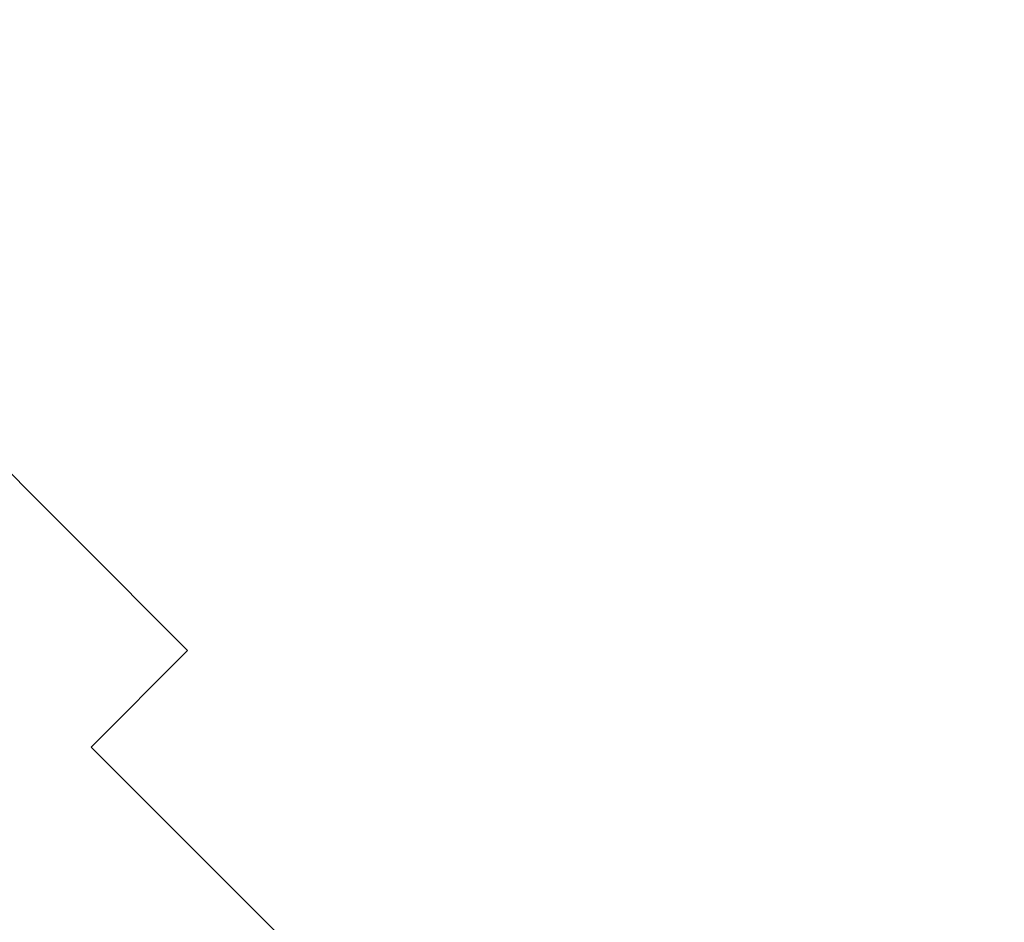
# Model space of a CAD drawing. Header units: millimetres. Extents: x -285 to 176, y -252 to 158.
# Tile 176 of 256: x 41 to 62, y -14 to 5. Entities that reach past the tile are written whole.
import ezdxf

# ---------------------------------------------------------------- set-up
doc = ezdxf.new("R2010")
doc.units = ezdxf.units.MM
doc.header["$MEASUREMENT"] = 0
doc.layers.add('Layer 1', color=7, linetype='Continuous')

msp = doc.modelspace()

# ---------------------------------------------------------------- linework, layer by layer
at = {"layer": 'Layer 1', "color": 1, "lineweight": 9}
msp.add_open_spline([(-4.334, -26.4073), (-4.334, -26.4073), (-6.4683, -24.2765), (-6.4683, -24.2765), (-6.4683, -24.2765), (-6.4683, -24.2765), (0.6049, -17.2034), (0.6049, -17.2034), (0.6049, -17.2034), (0.6049, -17.2034), (2.7357, -19.3376), (2.7357, -19.3376), (2.7357, -19.3376), (2.7357, -19.3376), (12.0948, -9.9785), (12.0948, -9.9785), (12.0948, -9.9785), (12.0948, -9.9785), (10.0275, -7.9112), (10.0275, -7.9112), (10.0275, -7.9112), (10.0275, -7.9112), (17.1008, -0.838), (17.1008, -0.838), (17.1008, -0.838), (17.1008, -0.838), (19.168, -2.9088), (19.168, -2.9088), (19.168, -2.9088), (19.168, -2.9088), (27.4089, 5.3356), (27.4089, 5.3356), (27.4089, 5.3356), (27.4089, 5.3356), (35.6145, -2.87), (35.6145, -2.87), (35.6145, -2.87), (35.6145, -2.87), (37.6465, -0.838), (37.6465, -0.838), (37.6465, -0.838), (37.6465, -0.838), (44.7163, -7.9112), (44.7163, -7.9112), (44.7163, -7.9112), (44.7163, -7.9112), (42.6877, -9.9432), (42.6877, -9.9432), (42.6877, -9.9432), (42.6877, -9.9432), (52.0469, -19.3024), (52.0469, -19.3024), (52.0469, -19.3024), (52.0469, -19.3024), (54.1424, -17.2034), (54.1424, -17.2034), (54.1424, -17.2034), (54.1424, -17.2034), (61.212, -24.2765), (61.212, -24.2765), (61.212, -24.2765), (61.212, -24.2765), (59.1166, -26.372), (59.1166, -26.372), (59.1166, -26.372), (59.1166, -26.372), (60.5982, -27.8537), (60.5982, -27.8537), (60.5982, -27.8537), (60.5982, -27.8537), (61.8752, -29.6598), (61.8752, -29.6598), (61.8752, -29.6598), (61.8752, -29.6598), (61.8752, -73.6689), (61.8752, -73.6689), (61.8752, -73.6689), (61.8752, -73.6689), (61.8752, -73.9617), (61.8752, -73.9617), (61.8752, -73.9617), (61.8752, -73.9617), (61.8752, -103.3622), (61.8752, -103.3622), (61.8752, -103.3622), (61.8752, -103.3622), (50.7204, -103.3622), (50.7204, -103.3622), (50.7204, -103.3622), (50.7204, -103.3622), (50.7204, -106.2513), (50.7204, -106.2513), (50.7204, -106.2513), (50.7204, -106.2513), (35.4205, -106.2513), (35.4205, -106.2513), (35.4205, -106.2513), (35.4205, -106.2513), (35.4205, -103.3622), (35.4205, -103.3622), (35.4205, -103.3622), (35.4205, -103.3622), (19.3338, -103.3622), (19.3338, -103.3622), (19.3338, -103.3622), (19.3338, -103.3622), (19.3338, -106.2513), (19.3338, -106.2513), (19.3338, -106.2513), (19.3338, -106.2513), (4.0338, -106.2513), (4.0338, -106.2513), (4.0338, -106.2513), (4.0338, -106.2513), (4.0338, -103.3622), (4.0338, -103.3622), (4.0338, -103.3622), (4.0338, -103.3622), (-7.121, -103.3622), (-7.121, -103.3622), (-7.121, -103.3622), (-7.121, -103.3622), (-7.121, -73.6972), (-7.121, -73.6972), (-7.121, -73.6972), (-7.121, -73.6972), (-7.121, -29.6598), (-7.121, -29.6598), (-7.121, -29.6598), (-7.121, -29.6598), (-5.8757, -27.9489), (-5.8757, -27.9489), (-5.8757, -27.9489), (-5.8757, -27.9489), (-4.334, -26.4073), (-4.334, -26.4073)], degree=3, knots=[0, 0, 0, 0, 0.0285714, 0.0285714, 0.0285714, 0.0285714, 0.0571429, 0.0571429, 0.0571429, 0.0571429, 0.0857143, 0.0857143, 0.0857143, 0.0857143, 0.1142857, 0.1142857, 0.1142857, 0.1142857, 0.1428571, 0.1428571, 0.1428571, 0.1428571, 0.1714286, 0.1714286, 0.1714286, 0.1714286, 0.2, 0.2, 0.2, 0.2, 0.2285714, 0.2285714, 0.2285714, 0.2285714, 0.2571429, 0.2571429, 0.2571429, 0.2571429, 0.2857143, 0.2857143, 0.2857143, 0.2857143, 0.3142857, 0.3142857, 0.3142857, 0.3142857, 0.3428571, 0.3428571, 0.3428571, 0.3428571, 0.3714286, 0.3714286, 0.3714286, 0.3714286, 0.4, 0.4, 0.4, 0.4, 0.4285714, 0.4285714, 0.4285714, 0.4285714, 0.4571429, 0.4571429, 0.4571429, 0.4571429, 0.4857143, 0.4857143, 0.4857143, 0.4857143, 0.5142857, 0.5142857, 0.5142857, 0.5142857, 0.5428571, 0.5428571, 0.5428571, 0.5428571, 0.5714286, 0.5714286, 0.5714286, 0.5714286, 0.6, 0.6, 0.6, 0.6, 0.6285714, 0.6285714, 0.6285714, 0.6285714, 0.6571429, 0.6571429, 0.6571429, 0.6571429, 0.6857143, 0.6857143, 0.6857143, 0.6857143, 0.7142857, 0.7142857, 0.7142857, 0.7142857, 0.7428571, 0.7428571, 0.7428571, 0.7428571, 0.7714286, 0.7714286, 0.7714286, 0.7714286, 0.8, 0.8, 0.8, 0.8, 0.8285714, 0.8285714, 0.8285714, 0.8285714, 0.8571429, 0.8571429, 0.8571429, 0.8571429, 0.8857143, 0.8857143, 0.8857143, 0.8857143, 0.9142857, 0.9142857, 0.9142857, 0.9142857, 0.9428571, 0.9428571, 0.9428571, 0.9428571, 1, 1, 1, 1], dxfattribs=at)

doc.saveas('drawing.dxf')
